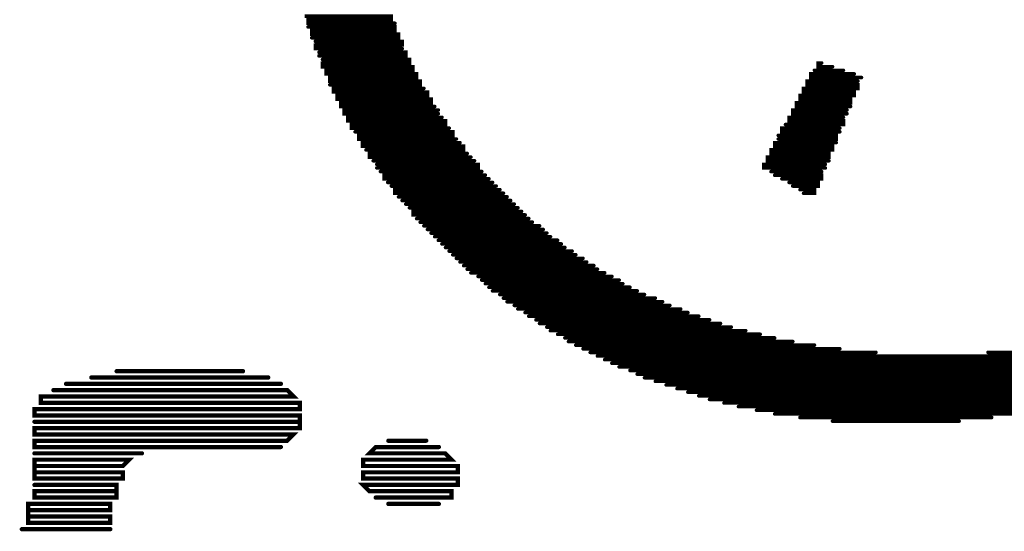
# Model space of a CAD drawing. Extents: x -1 to 179, y 0 to 119.
# Tile 12 of 23: x 143.03 to 149.95, y 38.92 to 42.51. Entities that reach past the tile are written whole.
import ezdxf

# ---------------------------------------------------------------- set-up
doc = ezdxf.new("R2010")
doc.units = 0
doc.layers.add('PART_TOP_2DLINE_126', color=254, linetype='CONTINUOUS')

# ---------------------------------------------------------------- blocks, each defined once
blk = doc.blocks.new('SMOOTH_0$0254')
at = {"const_width": 0.0127}
blk.add_lwpolyline([(-0.00635, 0, 1), (0.00635, 0, 1)], format="xyb", close=True, dxfattribs=at)
blk = doc.blocks.new('SMOOTH_0$03')
at = {"const_width": 0.015}
blk.add_lwpolyline([(-0.0075, 0, 1), (0.0075, 0, 1)], format="xyb", close=True, dxfattribs=at)
blk = doc.blocks.new('PART_BODY_TOP_67')
at = {"layer": 'PART_TOP_2DLINE_126'}
for points, const_width in [([(2.8809, 4.0374), (3.4905, 4.0374), (3.4905, 4.012), (2.9063, 4.012), (2.9063, 3.9866), (3.5159, 3.9866)], 0.0254), ([(2.9063, 3.9612), (3.5159, 3.9612), (3.5159, 3.9358), (2.9317, 3.9358), (2.9317, 3.9104), (3.5413, 3.9104), (3.5413, 3.885), (2.9317, 3.885)], 0.0254), ([(2.9571, 3.8596), (3.5667, 3.8596), (3.5667, 3.8342), (2.9571, 3.8342), (2.9571, 3.8088), (3.5667, 3.8088)], 0.0254), ([(2.9825, 3.7834), (3.5921, 3.7834), (3.5921, 3.758), (2.9825, 3.758)], 0.0254), ([(3.0079, 3.7326), (3.6175, 3.7326), (3.6175, 3.7072), (3.0079, 3.7072), (3.0079, 3.6818), (3.6429, 3.6818), (3.6429, 3.6564), (3.0333, 3.6564), (3.0333, 3.631), (3.6683, 3.631), (3.6683, 3.6056), (3.0587, 3.6056), (3.0587, 3.5802), (3.6937, 3.5802), (3.6937, 3.5548), (3.0587, 3.5548)], 0.0254), ([(6.4623, 3.6564), (6.6655, 3.6564)], 0.0254), ([(6.5131, 3.7072), (6.4877, 3.7072), (6.4877, 3.6818), (6.5893, 3.6818)], 0.0254), ([(6.7417, 3.631), (6.4369, 3.631), (6.4369, 3.6056), (6.7925, 3.6056)], 0.0254), ([(3.7191, 3.5294), (3.0841, 3.5294), (3.0841, 3.504), (3.7445, 3.504), (3.7445, 3.4786), (3.1095, 3.4786), (3.1095, 3.4532), (3.7699, 3.4532), (3.7699, 3.4278), (3.1349, 3.4278), (3.1349, 3.4024), (3.7953, 3.4024)], 0.0254), ([(6.7671, 3.5802), (6.4115, 3.5802), (6.4115, 3.5548), (6.7671, 3.5548), (6.7671, 3.5294), (6.3861, 3.5294), (6.3861, 3.504), (6.7417, 3.504), (6.7417, 3.4786), (6.3607, 3.4786), (6.3607, 3.4532), (6.7163, 3.4532), (6.7163, 3.4278), (6.3353, 3.4278), (6.3353, 3.4024), (6.7163, 3.4024)], 0.0254), ([(3.8207, 3.377), (3.1603, 3.377), (3.1603, 3.3516), (3.8207, 3.3516)], 0.0254), ([(6.6909, 3.377), (6.3099, 3.377), (6.3099, 3.3516), (6.6909, 3.3516)], 0.0254), ([(3.8461, 3.3262), (3.1857, 3.3262), (3.1857, 3.3008), (3.8715, 3.3008), (3.8715, 3.2754), (3.2111, 3.2754), (3.2111, 3.25), (3.8969, 3.25)], 0.0254), ([(6.6655, 3.3262), (6.2845, 3.3262), (6.2845, 3.3008), (6.6655, 3.3008), (6.6655, 3.2754), (6.2591, 3.2754)], 0.0254), ([(6.6401, 3.25), (6.2337, 3.25), (6.2337, 3.2246), (6.6401, 3.2246)], 0.0254), ([(3.2365, 3.2246), (3.9223, 3.2246), (3.9223, 3.1992), (3.2619, 3.1992), (3.2619, 3.1738), (3.9477, 3.1738)], 0.0254), ([(6.2083, 3.1992), (6.6147, 3.1992), (6.6147, 3.1738), (6.2083, 3.1738)], 0.0254), ([(3.9731, 3.1484), (3.2873, 3.1484), (3.2873, 3.123), (3.9985, 3.123), (3.9985, 3.0976), (3.3127, 3.0976)], 0.0254), ([(6.6147, 3.1484), (6.1829, 3.1484), (6.1829, 3.123), (6.5893, 3.123), (6.5893, 3.0976), (6.1575, 3.0976), (6.1575, 3.0722), (6.5639, 3.0722), (6.5639, 3.0468), (6.1321, 3.0468), (6.1321, 3.0214), (6.5639, 3.0214)], 0.0254), ([(4.0239, 3.0722), (3.3381, 3.0722), (3.3381, 3.0468), (4.0493, 3.0468)], 0.0254), ([(3.3635, 3.0214), (4.0747, 3.0214)], 0.0254), ([(3.3889, 2.996), (4.1001, 2.996), (4.1001, 2.9706), (3.3889, 2.9706)], 0.0254), ([(6.5385, 2.996), (6.1067, 2.996), (6.1067, 2.9706), (6.5385, 2.9706)], 0.0254), ([(3.4143, 2.9452), (4.1255, 2.9452)], 0.0254), ([(4.1509, 2.9198), (3.4397, 2.9198), (3.4397, 2.8944), (4.1763, 2.8944)], 0.0254), ([(6.1575, 2.9452), (6.5131, 2.9452)], 0.0254), ([(6.1829, 2.9198), (6.5131, 2.9198), (6.5131, 2.8944), (6.2337, 2.8944)], 0.0254), ([(3.4651, 2.869), (4.2017, 2.869)], 0.0254), ([(3.4905, 2.8436), (4.2271, 2.8436)], 0.0254), ([(6.2845, 2.869), (6.4877, 2.869), (6.4877, 2.8436), (6.3099, 2.8436)], 0.0254), ([(4.2525, 2.8182), (3.5159, 2.8182), (3.5159, 2.7928), (4.2779, 2.7928)], 0.0254), ([(3.5413, 2.7674), (4.3033, 2.7674)], 0.0254), ([(6.3607, 2.8182), (6.4623, 2.8182), (6.4623, 2.7928), (6.3861, 2.7928)], 0.0254), ([(3.5667, 2.742), (4.3287, 2.742)], 0.0254), ([(3.5921, 2.7166), (4.3541, 2.7166)], 0.0254), ([(3.6175, 2.6912), (4.3795, 2.6912)], 0.0254), ([(4.4049, 2.6658), (3.6429, 2.6658), (3.6429, 2.6404), (4.4303, 2.6404)], 0.0254), ([(3.6683, 2.615), (4.4557, 2.615)], 0.0254), ([(3.6937, 2.5896), (4.4811, 2.5896)], 0.0254), ([(3.7191, 2.5642), (4.5319, 2.5642)], 0.0254), ([(3.7445, 2.5388), (4.5573, 2.5388)], 0.0254), ([(3.7699, 2.5134), (4.5827, 2.5134)], 0.0254), ([(3.7953, 2.488), (4.6081, 2.488)], 0.0254), ([(3.8207, 2.4626), (4.6589, 2.4626)], 0.0254), ([(3.8461, 2.4372), (4.6843, 2.4372)], 0.0254), ([(3.8715, 2.4118), (4.7097, 2.4118)], 0.0254), ([(3.8969, 2.3864), (4.7605, 2.3864)], 0.0254), ([(3.9223, 2.361), (4.7859, 2.361)], 0.0254), ([(3.9477, 2.3356), (4.8367, 2.3356)], 0.0254), ([(3.9731, 2.3102), (4.8621, 2.3102)], 0.0254), ([(3.9985, 2.2848), (4.9129, 2.2848)], 0.0254), ([(4.0239, 2.2594), (4.9383, 2.2594)], 0.0254), ([(4.0493, 2.234), (4.9891, 2.234)], 0.0254), ([(4.1001, 2.2086), (5.0399, 2.2086)], 0.0254), ([(4.1255, 2.1832), (5.0907, 2.1832)], 0.0254), ([(4.1509, 2.1578), (5.1161, 2.1578)], 0.0254), ([(4.1763, 2.1324), (5.1669, 2.1324)], 0.0254), ([(4.2017, 2.107), (5.2177, 2.107)], 0.0254), ([(4.2525, 2.0816), (5.2685, 2.0816)], 0.0254), ([(4.2779, 2.0562), (5.3447, 2.0562)], 0.0254), ([(4.3033, 2.0308), (5.3955, 2.0308)], 0.0254), ([(4.3541, 2.0054), (5.4463, 2.0054)], 0.0254), ([(4.3795, 1.98), (5.5225, 1.98)], 0.0254), ([(4.4303, 1.9546), (5.5733, 1.9546)], 0.0254), ([(4.4557, 1.9292), (5.6495, 1.9292)], 0.0254), ([(4.5065, 1.9038), (5.7257, 1.9038)], 0.0254), ([(4.5319, 1.8784), (5.8019, 1.8784)], 0.0254), ([(4.5827, 1.853), (5.8781, 1.853)], 0.0254), ([(4.6081, 1.8276), (5.9797, 1.8276)], 0.0254), ([(4.6589, 1.8022), (6.0813, 1.8022)], 0.0254), ([(4.7097, 1.7768), (6.1829, 1.7768)], 0.0254), ([(4.7351, 1.7514), (6.3099, 1.7514)], 0.0254), ([(4.7859, 1.726), (6.4623, 1.726)], 0.0254), ([(4.8367, 1.7006), (6.6401, 1.7006)], 0.0254), ([(4.8875, 1.6752), (6.8941, 1.6752)], 0.0254), ([(4.9383, 1.6498), (9.1293, 1.6498)], 0.0254), ([(7.6815, 1.6752), (9.1801, 1.6752)], 0.0254), ([(4.9891, 1.6244), (9.0531, 1.6244)], 0.0254), ([(5.0399, 1.599), (9.0023, 1.599)], 0.0254), ([(1.5611, 1.543), (2.4487, 1.543)], 0.03), ([(5.0907, 1.5736), (8.9515, 1.5736)], 0.0254), ([(5.1669, 1.5482), (8.9007, 1.5482)], 0.0254), ([(5.2177, 1.5228), (8.8245, 1.5228)], 0.0254), ([(1.2061, 1.4542), (2.715, 1.4542)], 0.03), ([(1.3836, 1.4986), (2.6262, 1.4986)], 0.03), ([(5.2685, 1.4974), (8.7737, 1.4974)], 0.0254), ([(5.3447, 1.472), (8.6975, 1.472)], 0.0254), ([(5.4209, 1.4466), (8.6467, 1.4466)], 0.0254), ([(2.715, 1.0104), (0.9842, 1.0104), (0.9842, 1.0548), (2.7594, 1.0548), (2.8038, 1.0992), (0.9842, 1.0992), (0.9842, 1.1436), (2.8481, 1.1436), (2.8481, 1.2323), (0.9842, 1.2323), (0.9842, 1.2767), (2.8481, 1.2767), (2.8481, 1.3211), (1.0286, 1.3211), (1.0286, 1.3655), (2.8038, 1.3655), (2.7594, 1.4099), (1.1174, 1.4099)], 0.03), ([(5.4971, 1.4212), (8.5705, 1.4212)], 0.0254), ([(5.5733, 1.3958), (8.4943, 1.3958)], 0.0254), ([(5.6495, 1.3704), (8.4181, 1.3704)], 0.0254), ([(5.7257, 1.345), (8.3165, 1.345)], 0.0254), ([(5.8273, 1.3196), (8.2149, 1.3196)], 0.0254), ([(5.9289, 1.2942), (8.1133, 1.2942)], 0.0254), ([(6.0559, 1.2688), (7.9863, 1.2688)], 0.0254), ([(6.1829, 1.2434), (7.8593, 1.2434)], 0.0254), ([(0.9842, 1.188), (2.8481, 1.188)], 0.03), ([(6.3607, 1.218), (7.7069, 1.218)], 0.0254), ([(6.5893, 1.1926), (7.4783, 1.1926)], 0.0254), ([(3.4694, 1.0548), (3.7357, 1.0548)], 0.03), ([(0.9842, 0.9661), (1.7387, 0.9661)], 0.03), ([(3.3807, 0.6554), (3.9132, 0.6554), (3.9132, 0.6998), (3.3363, 0.6998), (3.2919, 0.7442), (3.9576, 0.7442), (3.9576, 0.7886), (3.2919, 0.7886), (3.2919, 0.8329), (3.9576, 0.8329), (3.9576, 0.8773), (3.2919, 0.8773), (3.2919, 0.9217), (3.9132, 0.9217), (3.8688, 0.9661), (3.3363, 0.9661), (3.3807, 1.0104), (3.8245, 1.0104)], 0.03), ([(1.5611, 0.6998), (0.9842, 0.6998), (0.9842, 0.6554), (1.5611, 0.6554), (1.5611, 0.7442), (0.9842, 0.7442)], 0.03), ([(3.4694, 0.611), (3.8245, 0.611)], 0.03), ([(0.8955, 0.4335), (1.5168, 0.4335)], 0.03)]:
    blk.add_lwpolyline(points, dxfattribs=dict(at, const_width=const_width))
at = {"layer": 'PART_TOP_2DLINE_126', "const_width": 0.03}
for points in [[(0.9842, 0.7886), (1.6055, 0.7886), (1.6055, 0.8329), (0.9842, 0.8329), (0.9842, 0.9217), (1.6499, 0.9217), (1.6055, 0.8773), (0.9842, 0.8773)], [(0.9398, 0.4779), (1.5168, 0.4779), (1.5168, 0.5223), (0.9398, 0.5223), (0.9398, 0.611), (1.5168, 0.611), (1.5168, 0.5667), (0.9398, 0.5667)]]:
    blk.add_lwpolyline(points, close=True, dxfattribs=at)
at = {"layer": 'PART_TOP_2DLINE_126'}
for name, p in [('SMOOTH_0$0254', (2.9063, 4.012)), ('SMOOTH_0$0254', (3.4905, 4.012)), ('SMOOTH_0$0254', (2.9063, 3.9866)), ('SMOOTH_0$0254', (2.9063, 3.9612)), ('SMOOTH_0$0254', (2.9317, 3.9358)), ('SMOOTH_0$0254', (3.5159, 3.9866)), ('SMOOTH_0$0254', (3.5159, 3.9612)), ('SMOOTH_0$0254', (3.5159, 3.9358)), ('SMOOTH_0$0254', (2.9317, 3.9104)), ('SMOOTH_0$0254', (2.9317, 3.885)), ('SMOOTH_0$0254', (3.5413, 3.9104)), ('SMOOTH_0$0254', (3.5413, 3.885)), ('SMOOTH_0$0254', (2.9571, 3.8596)), ('SMOOTH_0$0254', (2.9571, 3.8342)), ('SMOOTH_0$0254', (2.9571, 3.8088)), ('SMOOTH_0$0254', (3.5667, 3.8596)), ('SMOOTH_0$0254', (3.5667, 3.8342)), ('SMOOTH_0$0254', (3.5667, 3.8088)), ('SMOOTH_0$0254', (2.9825, 3.7834)), ('SMOOTH_0$0254', (2.9825, 3.758)), ('SMOOTH_0$0254', (3.0079, 3.7326)), ('SMOOTH_0$0254', (3.5921, 3.7834)), ('SMOOTH_0$0254', (3.5921, 3.758)), ('SMOOTH_0$0254', (3.6175, 3.7326)), ('SMOOTH_0$0254', (3.0079, 3.7072)), ('SMOOTH_0$0254', (3.0079, 3.6818)), ('SMOOTH_0$0254', (3.0333, 3.6564)), ('SMOOTH_0$0254', (3.6175, 3.7072)), ('SMOOTH_0$0254', (3.6429, 3.6818)), ('SMOOTH_0$0254', (3.6429, 3.6564)), ('SMOOTH_0$0254', (6.4623, 3.6564)), ('SMOOTH_0$0254', (6.4877, 3.7072)), ('SMOOTH_0$0254', (6.4877, 3.6818)), ('SMOOTH_0$0254', (6.5131, 3.7072)), ('SMOOTH_0$0254', (6.5893, 3.6818)), ('SMOOTH_0$0254', (6.6655, 3.6564)), ('SMOOTH_0$0254', (3.0333, 3.631)), ('SMOOTH_0$0254', (3.0587, 3.6056)), ('SMOOTH_0$0254', (3.6683, 3.631)), ('SMOOTH_0$0254', (3.6683, 3.6056)), ('SMOOTH_0$0254', (6.4369, 3.631)), ('SMOOTH_0$0254', (6.4369, 3.6056)), ('SMOOTH_0$0254', (6.7417, 3.631)), ('SMOOTH_0$0254', (6.7925, 3.6056)), ('SMOOTH_0$0254', (3.0587, 3.5802)), ('SMOOTH_0$0254', (3.0587, 3.5548)), ('SMOOTH_0$0254', (3.0841, 3.5294)), ('SMOOTH_0$0254', (3.6937, 3.5802)), ('SMOOTH_0$0254', (3.6937, 3.5548)), ('SMOOTH_0$0254', (3.7191, 3.5294)), ('SMOOTH_0$0254', (6.3861, 3.5294)), ('SMOOTH_0$0254', (6.4115, 3.5802)), ('SMOOTH_0$0254', (6.4115, 3.5548)), ('SMOOTH_0$0254', (6.7671, 3.5802)), ('SMOOTH_0$0254', (6.7671, 3.5548)), ('SMOOTH_0$0254', (6.7671, 3.5294)), ('SMOOTH_0$0254', (3.0841, 3.504)), ('SMOOTH_0$0254', (3.1095, 3.4786)), ('SMOOTH_0$0254', (3.1095, 3.4532)), ('SMOOTH_0$0254', (3.7445, 3.504)), ('SMOOTH_0$0254', (3.7445, 3.4786)), ('SMOOTH_0$0254', (3.7699, 3.4532)), ('SMOOTH_0$0254', (6.3607, 3.4786)), ('SMOOTH_0$0254', (6.3607, 3.4532)), ('SMOOTH_0$0254', (6.3861, 3.504)), ('SMOOTH_0$0254', (6.7163, 3.4532)), ('SMOOTH_0$0254', (6.7417, 3.504)), ('SMOOTH_0$0254', (6.7417, 3.4786)), ('SMOOTH_0$0254', (3.1349, 3.4278)), ('SMOOTH_0$0254', (3.1349, 3.4024)), ('SMOOTH_0$0254', (3.1603, 3.377)), ('SMOOTH_0$0254', (3.7699, 3.4278)), ('SMOOTH_0$0254', (3.7953, 3.4024)), ('SMOOTH_0$0254', (3.8207, 3.377)), ('SMOOTH_0$0254', (6.3099, 3.377)), ('SMOOTH_0$0254', (6.3353, 3.4278)), ('SMOOTH_0$0254', (6.3353, 3.4024)), ('SMOOTH_0$0254', (6.6909, 3.377)), ('SMOOTH_0$0254', (6.7163, 3.4278)), ('SMOOTH_0$0254', (6.7163, 3.4024)), ('SMOOTH_0$0254', (3.1603, 3.3516)), ('SMOOTH_0$0254', (3.1857, 3.3262)), ('SMOOTH_0$0254', (3.8207, 3.3516)), ('SMOOTH_0$0254', (3.8461, 3.3262)), ('SMOOTH_0$0254', (6.2845, 3.3262)), ('SMOOTH_0$0254', (6.3099, 3.3516)), ('SMOOTH_0$0254', (6.6655, 3.3262)), ('SMOOTH_0$0254', (6.6909, 3.3516)), ('SMOOTH_0$0254', (3.1857, 3.3008)), ('SMOOTH_0$0254', (3.2111, 3.2754)), ('SMOOTH_0$0254', (3.2111, 3.25)), ('SMOOTH_0$0254', (3.8715, 3.3008)), ('SMOOTH_0$0254', (3.8715, 3.2754)), ('SMOOTH_0$0254', (3.8969, 3.25)), ('SMOOTH_0$0254', (6.2337, 3.25)), ('SMOOTH_0$0254', (6.2591, 3.2754)), ('SMOOTH_0$0254', (6.2845, 3.3008)), ('SMOOTH_0$0254', (6.6401, 3.25)), ('SMOOTH_0$0254', (6.6655, 3.3008)), ('SMOOTH_0$0254', (6.6655, 3.2754)), ('SMOOTH_0$0254', (3.2365, 3.2246)), ('SMOOTH_0$0254', (3.2619, 3.1992)), ('SMOOTH_0$0254', (3.2619, 3.1738)), ('SMOOTH_0$0254', (3.9223, 3.2246)), ('SMOOTH_0$0254', (3.9223, 3.1992)), ('SMOOTH_0$0254', (3.9477, 3.1738)), ('SMOOTH_0$0254', (6.2083, 3.1992)), ('SMOOTH_0$0254', (6.2083, 3.1738)), ('SMOOTH_0$0254', (6.2337, 3.2246)), ('SMOOTH_0$0254', (6.6147, 3.1992)), ('SMOOTH_0$0254', (6.6147, 3.1738)), ('SMOOTH_0$0254', (6.6401, 3.2246)), ('SMOOTH_0$0254', (3.2873, 3.1484)), ('SMOOTH_0$0254', (3.2873, 3.123)), ('SMOOTH_0$0254', (3.9731, 3.1484)), ('SMOOTH_0$0254', (3.9985, 3.123)), ('SMOOTH_0$0254', (6.1829, 3.1484)), ('SMOOTH_0$0254', (6.1829, 3.123)), ('SMOOTH_0$0254', (6.5893, 3.123)), ('SMOOTH_0$0254', (6.6147, 3.1484)), ('SMOOTH_0$0254', (3.3127, 3.0976)), ('SMOOTH_0$0254', (3.3381, 3.0722)), ('SMOOTH_0$0254', (3.3381, 3.0468)), ('SMOOTH_0$0254', (3.9985, 3.0976)), ('SMOOTH_0$0254', (4.0239, 3.0722)), ('SMOOTH_0$0254', (4.0493, 3.0468)), ('SMOOTH_0$0254', (6.1321, 3.0468)), ('SMOOTH_0$0254', (6.1575, 3.0976)), ('SMOOTH_0$0254', (6.1575, 3.0722)), ('SMOOTH_0$0254', (6.5639, 3.0722)), ('SMOOTH_0$0254', (6.5639, 3.0468)), ('SMOOTH_0$0254', (6.5893, 3.0976)), ('SMOOTH_0$0254', (3.3635, 3.0214)), ('SMOOTH_0$0254', (3.3889, 2.996)), ('SMOOTH_0$0254', (3.3889, 2.9706)), ('SMOOTH_0$0254', (4.0747, 3.0214)), ('SMOOTH_0$0254', (4.1001, 2.996)), ('SMOOTH_0$0254', (4.1001, 2.9706)), ('SMOOTH_0$0254', (6.1067, 2.996)), ('SMOOTH_0$0254', (6.1067, 2.9706)), ('SMOOTH_0$0254', (6.1321, 3.0214)), ('SMOOTH_0$0254', (6.5385, 2.996)), ('SMOOTH_0$0254', (6.5385, 2.9706)), ('SMOOTH_0$0254', (6.5639, 3.0214)), ('SMOOTH_0$0254', (3.4143, 2.9452)), ('SMOOTH_0$0254', (3.4397, 2.9198)), ('SMOOTH_0$0254', (3.4397, 2.8944)), ('SMOOTH_0$0254', (4.1255, 2.9452)), ('SMOOTH_0$0254', (4.1509, 2.9198)), ('SMOOTH_0$0254', (4.1763, 2.8944)), ('SMOOTH_0$0254', (6.1575, 2.9452)), ('SMOOTH_0$0254', (6.1829, 2.9198)), ('SMOOTH_0$0254', (6.2337, 2.8944)), ('SMOOTH_0$0254', (6.5131, 2.9452)), ('SMOOTH_0$0254', (6.5131, 2.9198)), ('SMOOTH_0$0254', (6.5131, 2.8944)), ('SMOOTH_0$0254', (3.4651, 2.869)), ('SMOOTH_0$0254', (3.4905, 2.8436)), ('SMOOTH_0$0254', (4.2017, 2.869)), ('SMOOTH_0$0254', (4.2271, 2.8436)), ('SMOOTH_0$0254', (6.2845, 2.869)), ('SMOOTH_0$0254', (6.3099, 2.8436)), ('SMOOTH_0$0254', (6.4877, 2.869)), ('SMOOTH_0$0254', (6.4877, 2.8436)), ('SMOOTH_0$0254', (3.5159, 2.8182)), ('SMOOTH_0$0254', (3.5159, 2.7928)), ('SMOOTH_0$0254', (3.5413, 2.7674)), ('SMOOTH_0$0254', (4.2525, 2.8182)), ('SMOOTH_0$0254', (4.2779, 2.7928)), ('SMOOTH_0$0254', (4.3033, 2.7674)), ('SMOOTH_0$0254', (6.3607, 2.8182)), ('SMOOTH_0$0254', (6.3861, 2.7928)), ('SMOOTH_0$0254', (6.4623, 2.8182)), ('SMOOTH_0$0254', (6.4623, 2.7928)), ('SMOOTH_0$0254', (3.5667, 2.742)), ('SMOOTH_0$0254', (3.5921, 2.7166)), ('SMOOTH_0$0254', (3.6175, 2.6912)), ('SMOOTH_0$0254', (4.3287, 2.742)), ('SMOOTH_0$0254', (4.3541, 2.7166)), ('SMOOTH_0$0254', (4.3795, 2.6912)), ('SMOOTH_0$0254', (3.6429, 2.6658)), ('SMOOTH_0$0254', (3.6429, 2.6404)), ('SMOOTH_0$0254', (4.4049, 2.6658)), ('SMOOTH_0$0254', (4.4303, 2.6404)), ('SMOOTH_0$0254', (3.6683, 2.615)), ('SMOOTH_0$0254', (3.6937, 2.5896)), ('SMOOTH_0$0254', (3.7191, 2.5642)), ('SMOOTH_0$0254', (4.4557, 2.615)), ('SMOOTH_0$0254', (4.4811, 2.5896)), ('SMOOTH_0$0254', (4.5319, 2.5642)), ('SMOOTH_0$0254', (3.7445, 2.5388)), ('SMOOTH_0$0254', (3.7699, 2.5134)), ('SMOOTH_0$0254', (3.7953, 2.488)), ('SMOOTH_0$0254', (4.5573, 2.5388)), ('SMOOTH_0$0254', (4.5827, 2.5134)), ('SMOOTH_0$0254', (4.6081, 2.488)), ('SMOOTH_0$0254', (3.8207, 2.4626)), ('SMOOTH_0$0254', (3.8461, 2.4372)), ('SMOOTH_0$0254', (3.8715, 2.4118)), ('SMOOTH_0$0254', (4.6589, 2.4626)), ('SMOOTH_0$0254', (4.6843, 2.4372)), ('SMOOTH_0$0254', (4.7097, 2.4118)), ('SMOOTH_0$0254', (3.8969, 2.3864)), ('SMOOTH_0$0254', (3.9223, 2.361)), ('SMOOTH_0$0254', (4.7605, 2.3864)), ('SMOOTH_0$0254', (4.7859, 2.361)), ('SMOOTH_0$0254', (3.9477, 2.3356)), ('SMOOTH_0$0254', (3.9731, 2.3102)), ('SMOOTH_0$0254', (3.9985, 2.2848)), ('SMOOTH_0$0254', (4.8367, 2.3356)), ('SMOOTH_0$0254', (4.8621, 2.3102)), ('SMOOTH_0$0254', (4.9129, 2.2848)), ('SMOOTH_0$0254', (4.0239, 2.2594)), ('SMOOTH_0$0254', (4.0493, 2.234)), ('SMOOTH_0$0254', (4.1001, 2.2086)), ('SMOOTH_0$0254', (4.9383, 2.2594)), ('SMOOTH_0$0254', (4.9891, 2.234)), ('SMOOTH_0$0254', (5.0399, 2.2086)), ('SMOOTH_0$0254', (4.1255, 2.1832)), ('SMOOTH_0$0254', (4.1509, 2.1578)), ('SMOOTH_0$0254', (4.1763, 2.1324)), ('SMOOTH_0$0254', (5.0907, 2.1832)), ('SMOOTH_0$0254', (5.1161, 2.1578)), ('SMOOTH_0$0254', (5.1669, 2.1324)), ('SMOOTH_0$0254', (4.2017, 2.107)), ('SMOOTH_0$0254', (4.2525, 2.0816)), ('SMOOTH_0$0254', (5.2177, 2.107)), ('SMOOTH_0$0254', (5.2685, 2.0816)), ('SMOOTH_0$0254', (4.2779, 2.0562)), ('SMOOTH_0$0254', (4.3033, 2.0308)), ('SMOOTH_0$0254', (4.3541, 2.0054)), ('SMOOTH_0$0254', (5.3447, 2.0562)), ('SMOOTH_0$0254', (5.3955, 2.0308)), ('SMOOTH_0$0254', (5.4463, 2.0054)), ('SMOOTH_0$0254', (4.3795, 1.98)), ('SMOOTH_0$0254', (4.4303, 1.9546)), ('SMOOTH_0$0254', (4.4557, 1.9292)), ('SMOOTH_0$0254', (5.5225, 1.98)), ('SMOOTH_0$0254', (5.5733, 1.9546)), ('SMOOTH_0$0254', (5.6495, 1.9292)), ('SMOOTH_0$0254', (4.5065, 1.9038)), ('SMOOTH_0$0254', (4.5319, 1.8784)), ('SMOOTH_0$0254', (5.7257, 1.9038)), ('SMOOTH_0$0254', (5.8019, 1.8784)), ('SMOOTH_0$0254', (4.5827, 1.853)), ('SMOOTH_0$0254', (4.6081, 1.8276)), ('SMOOTH_0$0254', (4.6589, 1.8022)), ('SMOOTH_0$0254', (5.8781, 1.853)), ('SMOOTH_0$0254', (5.9797, 1.8276)), ('SMOOTH_0$0254', (6.0813, 1.8022)), ('SMOOTH_0$0254', (4.7097, 1.7768)), ('SMOOTH_0$0254', (4.7351, 1.7514)), ('SMOOTH_0$0254', (4.7859, 1.726)), ('SMOOTH_0$0254', (6.1829, 1.7768)), ('SMOOTH_0$0254', (6.3099, 1.7514)), ('SMOOTH_0$0254', (6.4623, 1.726)), ('SMOOTH_0$0254', (4.8367, 1.7006)), ('SMOOTH_0$0254', (4.8875, 1.6752)), ('SMOOTH_0$0254', (4.9383, 1.6498)), ('SMOOTH_0$0254', (6.6401, 1.7006)), ('SMOOTH_0$0254', (6.8941, 1.6752)), ('SMOOTH_0$0254', (7.6815, 1.6752)), ('SMOOTH_0$0254', (4.9891, 1.6244)), ('SMOOTH_0$0254', (5.0399, 1.599)), ('SMOOTH_0$03', (1.5611, 1.543)), ('SMOOTH_0$03', (2.4487, 1.543)), ('SMOOTH_0$0254', (5.0907, 1.5736)), ('SMOOTH_0$0254', (5.1669, 1.5482)), ('SMOOTH_0$0254', (5.2177, 1.5228)), ('SMOOTH_0$03', (1.2061, 1.4542)), ('SMOOTH_0$03', (1.3836, 1.4986)), ('SMOOTH_0$03', (2.6262, 1.4986)), ('SMOOTH_0$03', (2.715, 1.4542)), ('SMOOTH_0$0254', (5.2685, 1.4974)), ('SMOOTH_0$0254', (5.3447, 1.472)), ('SMOOTH_0$0254', (5.4209, 1.4466)), ('SMOOTH_0$03', (1.1174, 1.4099)), ('SMOOTH_0$03', (2.7594, 1.4099)), ('SMOOTH_0$0254', (5.4971, 1.4212)), ('SMOOTH_0$0254', (5.5733, 1.3958)), ('SMOOTH_0$0254', (5.6495, 1.3704)), ('SMOOTH_0$03', (1.0286, 1.3655)), ('SMOOTH_0$03', (1.0286, 1.3211)), ('SMOOTH_0$03', (2.8038, 1.3655)), ('SMOOTH_0$03', (2.8481, 1.3211)), ('SMOOTH_0$0254', (5.7257, 1.345)), ('SMOOTH_0$0254', (5.8273, 1.3196)), ('SMOOTH_0$03', (0.9842, 1.2767)), ('SMOOTH_0$03', (0.9842, 1.2323)), ('SMOOTH_0$03', (2.8481, 1.2767)), ('SMOOTH_0$03', (2.8481, 1.2323)), ('SMOOTH_0$0254', (5.9289, 1.2942)), ('SMOOTH_0$0254', (6.0559, 1.2688)), ('SMOOTH_0$0254', (6.1829, 1.2434)), ('SMOOTH_0$03', (0.9842, 1.188)), ('SMOOTH_0$03', (2.8481, 1.188)), ('SMOOTH_0$0254', (6.3607, 1.218)), ('SMOOTH_0$0254', (6.5893, 1.1926)), ('SMOOTH_0$0254', (7.4783, 1.1926)), ('SMOOTH_0$0254', (7.7069, 1.218)), ('SMOOTH_0$03', (0.9842, 1.1436)), ('SMOOTH_0$03', (0.9842, 1.0992)), ('SMOOTH_0$03', (2.8038, 1.0992)), ('SMOOTH_0$03', (2.8481, 1.1436)), ('SMOOTH_0$03', (0.9842, 1.0548)), ('SMOOTH_0$03', (2.7594, 1.0548)), ('SMOOTH_0$03', (3.4694, 1.0548)), ('SMOOTH_0$03', (3.7357, 1.0548)), ('SMOOTH_0$03', (0.9842, 1.0104)), ('SMOOTH_0$03', (0.9842, 0.9661)), ('SMOOTH_0$03', (1.7387, 0.9661)), ('SMOOTH_0$03', (2.715, 1.0104)), ('SMOOTH_0$03', (3.3363, 0.9661)), ('SMOOTH_0$03', (3.3807, 1.0104)), ('SMOOTH_0$03', (3.8245, 1.0104)), ('SMOOTH_0$03', (3.8688, 0.9661)), ('SMOOTH_0$03', (0.9842, 0.9217)), ('SMOOTH_0$03', (1.6499, 0.9217)), ('SMOOTH_0$03', (3.2919, 0.9217)), ('SMOOTH_0$03', (3.9132, 0.9217)), ('SMOOTH_0$03', (0.9842, 0.8773)), ('SMOOTH_0$03', (0.9842, 0.8329)), ('SMOOTH_0$03', (1.6055, 0.8773)), ('SMOOTH_0$03', (1.6055, 0.8329)), ('SMOOTH_0$03', (3.2919, 0.8773)), ('SMOOTH_0$03', (3.2919, 0.8329)), ('SMOOTH_0$03', (3.9576, 0.8773)), ('SMOOTH_0$03', (3.9576, 0.8329)), ('SMOOTH_0$03', (0.9842, 0.7886)), ('SMOOTH_0$03', (1.6055, 0.7886)), ('SMOOTH_0$03', (3.2919, 0.7886)), ('SMOOTH_0$03', (3.9576, 0.7886)), ('SMOOTH_0$03', (0.9842, 0.7442)), ('SMOOTH_0$03', (0.9842, 0.6998)), ('SMOOTH_0$03', (1.5611, 0.7442)), ('SMOOTH_0$03', (1.5611, 0.6998)), ('SMOOTH_0$03', (3.2919, 0.7442)), ('SMOOTH_0$03', (3.3363, 0.6998)), ('SMOOTH_0$03', (3.9132, 0.6998)), ('SMOOTH_0$03', (3.9576, 0.7442)), ('SMOOTH_0$03', (0.9398, 0.611)), ('SMOOTH_0$03', (0.9842, 0.6554)), ('SMOOTH_0$03', (1.5168, 0.611)), ('SMOOTH_0$03', (1.5611, 0.6554)), ('SMOOTH_0$03', (3.3807, 0.6554)), ('SMOOTH_0$03', (3.4694, 0.611)), ('SMOOTH_0$03', (3.8245, 0.611)), ('SMOOTH_0$03', (3.9132, 0.6554)), ('SMOOTH_0$03', (0.9398, 0.5667)), ('SMOOTH_0$03', (1.5168, 0.5667)), ('SMOOTH_0$03', (0.9398, 0.5223)), ('SMOOTH_0$03', (0.9398, 0.4779)), ('SMOOTH_0$03', (1.5168, 0.5223)), ('SMOOTH_0$03', (1.5168, 0.4779)), ('SMOOTH_0$03', (0.8955, 0.4335)), ('SMOOTH_0$03', (1.5168, 0.4335))]:
    blk.add_blockref(name, p, dxfattribs=at)
blk = doc.blocks.new('SYM_TOP_57')
blk.add_blockref('PART_BODY_TOP_67', (0, 0))
blk = doc.blocks.new('PART_TOP_650')
blk.add_blockref('SYM_TOP_57', (0, 0))

msp = doc.modelspace()

# ---------------------------------------------------------------- block references
msp.add_blockref('PART_TOP_650', (142.1535, 38.4981))

doc.saveas('drawing.dxf')
